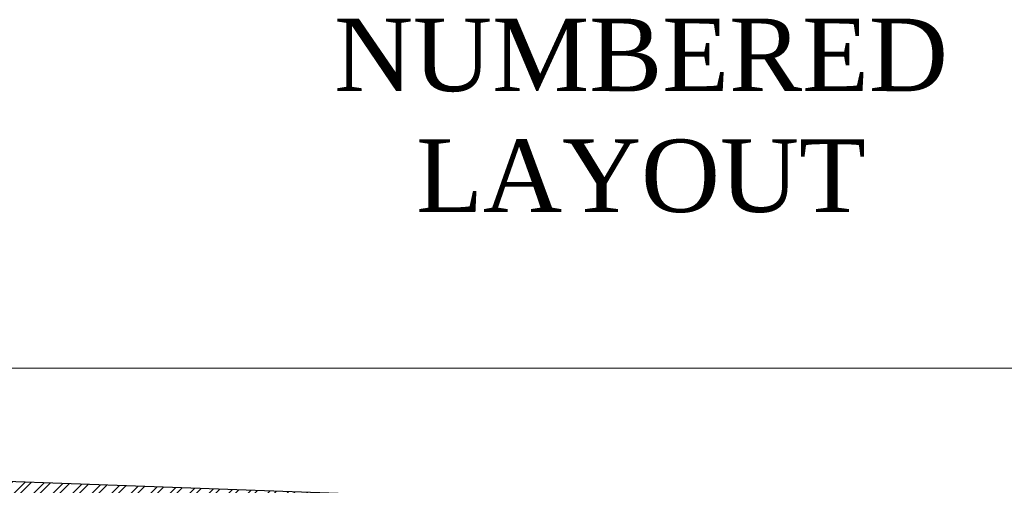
# Model space of a CAD drawing. Header units: millimetres. Extents: x 297264 to 416219, y -77299 to -23696.
# Tile 56 of 187: x 302490 to 306568, y -25642 to -23716. Entities that reach past the tile are written whole.
import ezdxf

# ---------------------------------------------------------------- set-up
doc = ezdxf.new("R2010")
doc.units = ezdxf.units.MM
doc.header["$LTSCALE"] = 2.5
for name, color, linetype, lineweight in [('ELEVATION 3', 23, 'Continuous', 13), ('HATCH LIGHT', 250, 'Continuous', 0), ('ROOM TEXT', 7, 'Continuous', 5), ('WALL', 132, 'Continuous', 25)]:
    doc.layers.add(name, color=color, linetype=linetype, lineweight=lineweight)
doc.styles.add('CKD_Dimension Text', font='BOOKOSI.TTF')

msp = doc.modelspace()

# ---------------------------------------------------------------- hatches: boundary and pattern name
at = {"layer": 'HATCH LIGHT', "true_color": 0x636466}
h = msp.add_hatch(dxfattribs=at)
h.set_pattern_fill('ANSI32', color=251, scale=6)
h.set_pattern_definition([(45, (233893.35, -46725.026), (-40.411153, 40.411153), []), (45, (233920.29, -46725.026), (-40.411153, 40.411153), [])])
h.paths.add_polyline_path([(311036.2, -32590), (310842.2, -32638.8), (311023.8, -33359.7), (298471.1, -33359.6, -0.000263), (298456.6, -33559.6), (311280.4, -33559.7)])
h.paths.add_polyline_path([(298885.1, -25157.1), (298685, -25157.1, -0.011972), (298203.8, -34256), (298404.4, -34256, 0.01196)])
h.paths.add_polyline_path([(298868.7, -25697.6), (308547.7, -26046.6, 0.003501), (309041.7, -26800.6), (309209.3, -26691.5), (308659.2, -25850.5), (298874.9, -25497.7, -0.000262)])

# ---------------------------------------------------------------- linework, layer by layer
at = {"layer": 'ELEVATION 3'}
msp.add_lwpolyline([(297263.7, -34256), (312826.2, -34256), (312826.2, -25157.1), (297263.7, -25157.1)], close=True, dxfattribs=at)
at = {"layer": 'WALL'}
msp.add_line((308659.2, -25850.5), (298875.9, -25497.7), dxfattribs=at)

# ---------------------------------------------------------------- texts
at = {"layer": 'ROOM TEXT', "insert": (306587.2, -24515.6), "char_height": 300, "attachment_point": 9, "style": 'CKD_Dimension Text'}
msp.add_mtext_dynamic_manual_height_columns('\\A1;\\pxqc;{\\fBookman Old Style|b0|i0|c0|p18;NUMBERED\\PLAYOUT}', width=3047.8, gutter_width=1.8, heights=[0], dxfattribs=at)

doc.saveas('drawing.dxf')
